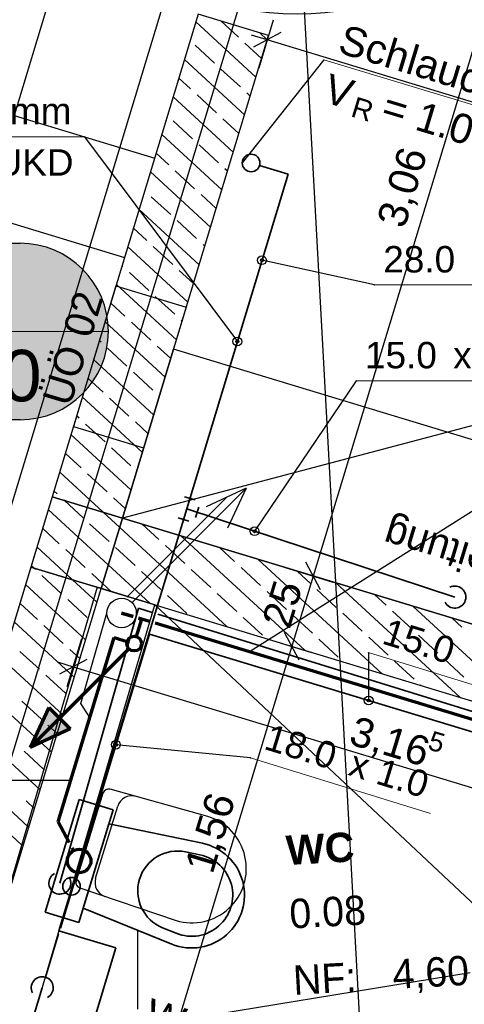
# Model space of a CAD drawing. Extents: x -181 to 1388, y 138 to 979.
# Tile 56 of 82: x 605 to 635, y 674 to 741. Entities that reach past the tile are written whole.
import ezdxf
from ezdxf.lldxf.tags import DXFTag

# ---------------------------------------------------------------- set-up
doc = ezdxf.new("R2010")
doc.units = 0
doc.layers.get('0').update_dxf_attribs({"lineweight": 25})
for name, color, linetype, lineweight, true_color in [('01AFU Allgemein Bemaßung', 7, 'Continuous', 25, 0x848484), ('20 Bodenaufbau - Gefällelinien', 7, 'Continuous', 25, 0x848484), ('20 Fundament', 7, 'Continuous', 25, 0x848484), ('20 Gitterwände', 7, 'Continuous', 25, 0x848484), ('20 Innenwände', 7, 'Continuous', 25, 0x848484), ('20 Möblierung', 7, 'Continuous', 25, 0x848484), ('20 Räume Innen', 7, 'Continuous', 25, 0x848484), ('20 Räume Zus Beschriftung', 7, 'Continuous', 25, 0x848484), ('A-0', 7, 'Continuous', 25, 0x848484), ('S_Abwasser_Entlueftung', 5, 'Nova_70', 25, 0x0000ff), ('S_Betriebswasser', 3, 'Buchstabe-B', 35, 0x00ff00), ('S_Einrichtung', 7, 'Continuous', 35, 0x9dff9d), ('S_Kaltwasser', 3, 'Continuous', 35, 0x00ff00), ('S_Mass', 150, 'Continuous', 25, 0x007fff), ('S_Schmutzwasser', 5, 'Continuous', 70, 0x0000ff), ('X_Mass', 150, 'Continuous', 25, 0x007fff)]:
    doc.layers.add(name, color=color, linetype=linetype, lineweight=lineweight, true_color=true_color)
for name, color, linetype, lineweight in [('02 Raster Gebäude', 7, 'Continuous', 25), ('S_Beschriftung', 7, 'Continuous', 25), ('S_Text', 7, 'Continuous', 25)]:
    doc.layers.add(name, color=color, linetype=linetype, lineweight=lineweight)
doc.styles.get("Standard").update_dxf_attribs({"font": 'arial.ttf'})
tags = doc.linetypes.add('Buchstabe-B', pattern='A,82,-6,["B",Standard,S=3.6,R=0,X=-3.6,Y=-1.8],-2', length=90).pattern_tags.tags
tags[15:16] = [DXFTag(74, 4), DXFTag(75, 0), DXFTag(340, '0'), DXFTag(46, 0.0), DXFTag(50, 0.0), DXFTag(44, 0.0), DXFTag(45, 0.0)]
tags[4:5] = [DXFTag(74, 4), DXFTag(75, 0), DXFTag(340, '0'), DXFTag(46, 0.0), DXFTag(50, 0.0), DXFTag(44, 0.0), DXFTag(45, 0.0)]
tags = doc.linetypes.add('fein_strichliert', pattern=[4, 1, -2, 1]).pattern_tags.tags
tags[8:9] = [DXFTag(74, 4), DXFTag(75, 0), DXFTag(340, '0'), DXFTag(46, 0.0), DXFTag(50, 0.0), DXFTag(44, 0.0), DXFTag(45, 0.0)]
tags[6:7] = [DXFTag(74, 4), DXFTag(75, 0), DXFTag(340, '0'), DXFTag(46, 0.0), DXFTag(50, 0.0), DXFTag(44, 0.0), DXFTag(45, 0.0)]
tags[4:5] = [DXFTag(74, 4), DXFTag(75, 0), DXFTag(340, '0'), DXFTag(46, 0.0), DXFTag(50, 0.0), DXFTag(44, 0.0), DXFTag(45, 0.0)]
tags = doc.linetypes.add('Nova_70', pattern='A,2,[130,ltypeshp.shx,S=1,R=-90,X=0,Y=1],2', length=4).pattern_tags.tags
tags[12:13] = [DXFTag(74, 4), DXFTag(75, 0), DXFTag(340, '0'), DXFTag(46, 0.0), DXFTag(50, 0.0), DXFTag(44, 0.0), DXFTag(45, 0.0)]
tags = doc.linetypes.add('Raster', pattern=[0.2, 0.1, -0.05, 0, -0.05]).pattern_tags.tags
tags[10:11] = [DXFTag(74, 4), DXFTag(75, 0), DXFTag(340, '0'), DXFTag(46, 1.0), DXFTag(50, 0.0), DXFTag(44, 0.0), DXFTag(45, 0.0)]
tags[8:9] = [DXFTag(74, 4), DXFTag(75, 0), DXFTag(340, '0'), DXFTag(46, 1.0), DXFTag(50, 0.0), DXFTag(44, 0.0), DXFTag(45, 0.0)]
tags[6:7] = [DXFTag(74, 4), DXFTag(75, 0), DXFTag(340, '0'), DXFTag(46, 1.0), DXFTag(50, 0.0), DXFTag(44, 0.0), DXFTag(45, 0.0)]
tags[4:5] = [DXFTag(74, 4), DXFTag(75, 0), DXFTag(340, '0'), DXFTag(46, 1.0), DXFTag(50, 0.0), DXFTag(44, 0.0), DXFTag(45, 0.0)]
tags = doc.linetypes.add('Strichlinie', pattern=[0.75, 0.5, -0.25]).pattern_tags.tags
tags[6:7] = [DXFTag(74, 4), DXFTag(75, 0), DXFTag(340, '0'), DXFTag(46, 1.0), DXFTag(50, 0.0), DXFTag(44, 0.0), DXFTag(45, 0.0)]
tags[4:5] = [DXFTag(74, 4), DXFTag(75, 0), DXFTag(340, '0'), DXFTag(46, 1.0), DXFTag(50, 0.0), DXFTag(44, 0.0), DXFTag(45, 0.0)]
tags = doc.linetypes.add('Öffnungslinie Tür Fenster', pattern=[0.115, 0.075, -0.04]).pattern_tags.tags
tags[6:7] = [DXFTag(74, 4), DXFTag(75, 0), DXFTag(340, '0'), DXFTag(46, 1.0), DXFTag(50, 0.0), DXFTag(44, 0.0), DXFTag(45, 0.0)]
tags[4:5] = [DXFTag(74, 4), DXFTag(75, 0), DXFTag(340, '0'), DXFTag(46, 1.0), DXFTag(50, 0.0), DXFTag(44, 0.0), DXFTag(45, 0.0)]

# ---------------------------------------------------------------- blocks, each defined once
blk = doc.blocks.new('Referenz-A07F5V09WF')
at = {"layer": '01AFU Allgemein Bemaßung', "lineweight": -2}
for p, q in [((642.862, 761.9), (625.095, 703.34)), ((622.379, 741.158), (621.39, 737.898)), ((622.906, 740.313), (621.035, 739.312)), ((621.971, 739.812), (620.894, 740.139)), ((681.345, 721.81), (621.971, 739.812)), ((625.595, 702.404), (624.595, 704.275)), ((623.181, 703.92), (626.441, 702.931)), ((625.095, 703.34), (623.643, 698.556)), ((624.143, 697.62), (623.144, 699.491)), ((608.352, 695.822), (609.34, 699.081)), ((621.73, 699.136), (624.989, 698.147)), ((623.643, 698.556), (614.59, 668.715)), ((607.683, 697.494), (608.76, 697.167)), ((609.695, 697.668), (607.825, 696.667)), ((608.76, 697.167), (669.348, 678.797))]:
    blk.add_line(p, q, dxfattribs=at)
at = {"layer": '02 Raster Gebäude', "linetype": 'Raster', "lineweight": -2, "ltscale": 56.250004}
for p, q in [((613.839, 936.464), (650.815, 260.979)), ((478.815, 276.287), (639.421, 805.981))]:
    blk.add_line(p, q, dxfattribs=at)
at = {"layer": '20 Bodenaufbau - Gefällelinien', "linetype": 'Öffnungslinie Tür Fenster', "lineweight": -2, "ltscale": 56.250004}
for p, q in [((671.051, 722.841), (612.107, 707.28)), ((614.323, 701.383), (636.937, 680.16)), ((635.775, 676.332), (605.509, 671.407))]:
    blk.add_line(p, q, dxfattribs=at)
at = {"layer": '20 Fundament', "linetype": 'Öffnungslinie Tür Fenster', "lineweight": -2, "ltscale": 56.250004}
for p, q in [((621.271, 763.354), (567.892, 587.302)), ((611.795, 757.948), (604.74, 734.678)), ((604.74, 734.678), (614.309, 731.777)), ((595.921, 729.963), (612.258, 725.01))]:
    blk.add_line(p, q, dxfattribs=at)
at = {"layer": '20 Gitterwände', "linetype": 'Strichlinie', "lineweight": -2, "ltscale": 56.250004}
blk.add_ellipse((624.03, 761.241), major_axis=(-4.842, -19.05), ratio=1, start_param=0, end_param=1.544563, dxfattribs=at)
at = {"layer": '20 Innenwände', "lineweight": -2}
for p, q in [((617.279, 741.57), (593.406, 662.835)), ((622.064, 740.119), (617.279, 741.57)), ((621.2, 737.269), (617.116, 741.034)), ((620.005, 740.003), (618.809, 741.106)), ((621.973, 739.82), (621.447, 740.306)), ((612.107, 707.28), (622.064, 740.119)), ((621.586, 738.545), (620.446, 739.596)), ((618.378, 738.239), (617.055, 739.459)), ((620.426, 734.718), (616.343, 738.483)), ((620.142, 736.612), (618.819, 737.832)), ((616.751, 736.474), (615.956, 737.207)), ((620.813, 735.994), (620.583, 736.205)), ((619.652, 732.167), (615.569, 735.932)), ((618.515, 734.847), (617.192, 736.068)), ((616.888, 733.083), (615.565, 734.303)), ((620.039, 733.442), (618.956, 734.441)), ((618.879, 729.615), (614.796, 733.38)), ((618.653, 731.456), (617.329, 732.676)), ((615.261, 731.319), (614.409, 732.105)), ((618.105, 727.064), (614.022, 730.829)), ((617.026, 729.692), (615.703, 730.912)), ((619.266, 730.891), (619.094, 731.049)), ((615.399, 727.927), (614.076, 729.147)), ((618.492, 728.34), (617.467, 729.285)), ((617.332, 724.513), (613.248, 728.278)), ((617.163, 726.3), (615.84, 727.521)), ((613.772, 726.163), (612.862, 727.002)), ((616.558, 721.961), (612.475, 725.727)), ((615.536, 724.536), (614.213, 725.756)), ((617.718, 725.788), (617.604, 725.894)), ((612.145, 724.398), (612.088, 724.451)), ((616.945, 723.237), (615.977, 724.129)), ((613.909, 722.772), (612.586, 723.992)), ((611.674, 723.086), (608.773, 713.516)), ((611.674, 723.086), (616.459, 721.635)), ((615.785, 719.41), (611.701, 723.175)), ((615.674, 721.145), (614.351, 722.365)), ((612.283, 721.007), (611.315, 721.9)), ((616.459, 721.635), (613.557, 712.065)), ((615.011, 716.859), (610.928, 720.624)), ((614.047, 719.38), (612.724, 720.6)), ((616.171, 720.686), (616.115, 720.738)), ((610.656, 719.243), (610.541, 719.348)), ((612.42, 717.616), (611.097, 718.836)), ((615.398, 718.135), (614.488, 718.973)), ((614.237, 714.308), (610.154, 718.073)), ((610.793, 715.851), (609.767, 716.797)), ((614.184, 715.989), (612.861, 717.209)), ((613.464, 711.756), (609.381, 715.521)), ((612.557, 714.224), (611.234, 715.445)), ((609.166, 714.087), (608.994, 714.246)), ((608.773, 713.516), (613.557, 712.065)), ((610.931, 712.46), (609.607, 713.68)), ((613.851, 713.032), (612.999, 713.818)), ((612.69, 709.205), (608.607, 712.97)), ((609.304, 710.696), (608.22, 711.695)), ((612.695, 710.833), (611.372, 712.053)), ((610.812, 707.673), (607.834, 710.419)), ((611.068, 709.069), (609.745, 710.289)), ((607.322, 708.731), (605.871, 703.946)), ((607.677, 708.931), (607.447, 709.143)), ((608.174, 708.473), (608.118, 708.525)), ((609.441, 707.304), (608.174, 708.473)), ((612.304, 707.929), (611.509, 708.662)), ((611.143, 704.103), (607.06, 707.868)), ((611.917, 706.654), (610.812, 707.673)), ((611.205, 705.677), (609.882, 706.898)), ((671.481, 689.278), (612.107, 707.28)), ((614.597, 705.815), (613.449, 706.873)), ((607.814, 705.54), (606.673, 706.592)), ((619.254, 699.888), (611.917, 706.654)), ((624.529, 698.289), (616.087, 706.074)), ((616.361, 704.188), (615.038, 705.408)), ((608.704, 703.087), (606.286, 705.316)), ((609.579, 703.913), (608.255, 705.133)), ((612.97, 704.05), (611.647, 705.271)), ((619.753, 704.325), (618.724, 705.274)), ((606.066, 703.887), (605.9, 704.041)), ((613.979, 701.488), (611.143, 704.103)), ((629.804, 696.69), (621.361, 704.474)), ((606.187, 703.776), (606.066, 703.887)), ((607.952, 702.149), (606.628, 703.369)), ((610.756, 702.827), (610.02, 703.506)), ((614.734, 702.424), (613.411, 703.644)), ((618.126, 702.561), (616.802, 703.781)), ((621.517, 702.698), (620.194, 703.919)), ((624.908, 702.836), (623.999, 703.674)), ((609.596, 699), (605.513, 702.765)), ((610.37, 701.551), (608.704, 703.087)), ((611.341, 702.287), (610.756, 702.827)), ((635.079, 695.09), (626.636, 702.875)), ((610.399, 702.573), (601.608, 672.653)), ((601.608, 672.653), (610.656, 702.495)), ((614.323, 701.383), (610.399, 702.573)), ((610.656, 702.495), (674.815, 683.042)), ((616.499, 700.797), (615.175, 702.017)), ((619.89, 700.934), (618.567, 702.154)), ((623.281, 701.072), (621.958, 702.292)), ((626.673, 701.209), (625.349, 702.429)), ((630.064, 701.346), (629.274, 702.075)), ((606.325, 700.384), (605.126, 701.489)), ((605.531, 671.464), (614.323, 701.383)), ((609.716, 700.522), (608.393, 701.742)), ((628.437, 699.582), (627.114, 700.802)), ((631.828, 699.72), (630.505, 700.94)), ((640.354, 693.491), (631.911, 701.275)), ((608.823, 696.449), (604.739, 700.214)), ((621.654, 699.307), (620.331, 700.527)), ((625.046, 699.445), (623.722, 700.665)), ((635.22, 699.857), (634.549, 700.476)), ((608.089, 698.757), (606.766, 699.977)), ((626.81, 697.818), (625.487, 699.038)), ((630.201, 697.955), (628.878, 699.175)), ((633.593, 698.093), (632.269, 699.313)), ((606.462, 696.993), (605.139, 698.213)), ((609.209, 697.724), (608.53, 698.351)), ((608.049, 693.897), (603.966, 697.662)), ((631.966, 696.328), (630.643, 697.548)), ((635.357, 696.466), (634.034, 697.686)), ((608.227, 695.366), (606.903, 696.586)), ((632.441, 695.89), (632.407, 695.922)), ((607.275, 691.346), (603.192, 695.111)), ((606.6, 693.602), (605.276, 694.822)), ((607.662, 692.622), (607.041, 693.195)), ((606.502, 688.795), (602.419, 692.56)), ((606.737, 690.21), (605.414, 691.43)), ((605.728, 686.244), (601.645, 690.009)), ((606.115, 687.519), (605.551, 688.039)), ((605.248, 685.055), (603.924, 686.275))]:
    blk.add_line(p, q, dxfattribs=at)
at = {"layer": '20 Möblierung', "lineweight": -2}
for p, q in [((612.107, 707.28), (615.589, 718.764)), ((674.921, 700.774), (615.589, 718.764)), ((671.439, 689.29), (612.107, 707.28)), ((617.937, 686.979), (611.28, 688.832)), ((610.789, 688.57), (608.955, 682.608)), ((610.288, 682.78), (611.795, 687.678)), ((609.214, 682.116), (615.761, 679.906))]:
    blk.add_line(p, q, dxfattribs=at)
for centre, major_axis, end_param in [((611.169, 688.449), (0.111, 0.383), 1.543455), ((612.751, 687.384), (0.268, 0.963), 1.543814), ((616.849, 683.443), (-1.088, -3.536), 3.141593), ((609.337, 682.495), (-0.383, 0.113), 1.543455), ((611.244, 682.486), (-0.956, 0.294), 1.543814)]:
    blk.add_ellipse(centre, major_axis=major_axis, ratio=1, start_param=0, end_param=end_param, dxfattribs=at)
at = {"layer": 'A-0', "linetype": 'Continuous', "lineweight": -2, "ltscale": 312.5}
for p, q in [((617.279, 741.57), (607.322, 708.731)), ((622.064, 740.119), (617.279, 741.57)), ((612.107, 707.28), (622.064, 740.119)), ((615.589, 718.764), (612.107, 707.28)), ((674.921, 700.774), (615.589, 718.764)), ((607.322, 708.731), (605.871, 703.946)), ((607.322, 708.731), (612.107, 707.28)), ((612.107, 707.28), (607.322, 708.731)), ((612.107, 707.28), (610.656, 702.495)), ((610.656, 702.495), (612.107, 707.28)), ((671.481, 689.278), (612.107, 707.28)), ((612.107, 707.28), (671.439, 689.29)), ((605.871, 703.946), (596.823, 674.104)), ((610.656, 702.495), (605.871, 703.946)), ((605.871, 703.946), (610.656, 702.495)), ((601.608, 672.653), (610.656, 702.495)), ((610.656, 702.495), (670.03, 684.493))]:
    blk.add_line(p, q, dxfattribs=at)
at = {"layer": '01AFU Allgemein Bemaßung', "linetype": 'ByBlock', "lineweight": -2, "ltscale": 40.625, "attachment_point": 1}
for s, insert, char_height, rotation in [('{\\fArial;3,06}', (629.398, 727.488), 2, 73.1224), ('{\\fArial;25}', (621.577, 700.239), 2, 73.1224), ('{\\fArial;3,16}', (628.016, 693.847), 2, 343.1324), ('{\\fArial;5}', (633.21, 692.836), 1.32, 343.1324), ('{\\fArial;1,56}', (616.329, 683.573), 2, 73.1224)]:
    blk.add_mtext(s, dxfattribs=dict(at, insert=insert, char_height=char_height, rotation=rotation))
at = {"layer": '20 Innenwände', "linetype": 'Continuous', "lineweight": -2, "ltscale": 56.250004, "char_height": 2, "attachment_point": 1, "rotation": 73.1324}
for s, insert in [('{\\fCentury Gothic;02}', (608.045, 720.022)), ('{\\fCentury Gothic;ÜÖ}', (606.638, 715.379))]:
    blk.add_mtext(s, dxfattribs=dict(at, insert=insert))
at = {"layer": '20 Räume Innen', "linetype": 'Continuous', "lineweight": -2, "ltscale": 40.625, "char_height": 2, "attachment_point": 1, "rotation": 3.1332}
for s, insert in [('{\\fArial|b1|i0;WC}', (623.191, 685.672)), ('{\\fCentury Gothic;0.08}', (623.427, 681.351)), ('{\\fCentury Gothic;4,60}', (630.444, 677.242)), ('{\\fCentury Gothic;NF:}', (623.674, 676.84))]:
    blk.add_mtext(s, dxfattribs=dict(at, insert=insert))
at = {"layer": '20 Räume Zus Beschriftung', "lineweight": -2, "insert": (643.367, 701.175), "char_height": 2, "attachment_point": 1, "rotation": 163.13422}
blk.add_mtext('{\\fCentury Gothic;Zubereitung}', dxfattribs=at)
blk = doc.blocks.new('Blockreferenz-A07F5V35WF')
at = {"color": 0, "linetype": 'Continuous', "lineweight": -2, "ltscale": 0.125}
for p, q in [((612.766, 701.529), (620.543, 709.306)), ((620.543, 709.306), (617.824, 708.038)), ((620.543, 709.306), (619.275, 706.587))]:
    blk.add_line(p, q, dxfattribs=at)
at = {"color": 0, "linetype": 'fein_strichliert', "lineweight": -2, "ltscale": 0.25}
blk.add_line((612.403, 701.892), (619.19, 708.678), dxfattribs=at)
at = {"color": 0, "linetype": 'Continuous', "lineweight": -2, "ltscale": 0.125}
blk.add_circle((612.059, 700.822), 1, dxfattribs=at)

msp = doc.modelspace()

# ---------------------------------------------------------------- hatches: boundary and pattern name
at = {"layer": 'S_Abwasser_Entlueftung', "ltscale": 0.25, "true_color": 0xfefefe}
msp.add_hatch(color=7, dxfattribs=at).paths.add_polyline_path([(592.242, 713.974), (605.154, 713.974), (605.503, 713.984), (605.85, 714.014), (606.196, 714.065), (606.538, 714.135), (606.875, 714.226), (607.206, 714.336), (607.53, 714.464), (607.847, 714.612), (608.154, 714.778), (608.451, 714.961), (608.737, 715.161), (609.011, 715.377), (609.271, 715.609), (609.518, 715.856), (609.75, 716.117), (609.967, 716.391), (610.167, 716.677), (610.35, 716.974), (610.516, 717.281), (610.663, 717.597), (610.792, 717.922), (610.902, 718.253), (610.992, 718.59), (611.063, 718.932), (611.113, 719.277), (611.144, 719.625), (611.154, 719.974), (611.144, 720.323), (611.113, 720.67), (611.063, 721.016), (610.992, 721.357), (610.902, 721.695), (610.792, 722.026), (610.663, 722.35), (610.516, 722.666), (610.35, 722.974), (610.167, 723.271), (609.967, 723.557), (609.75, 723.83), (609.518, 724.091), (609.271, 724.338), (609.011, 724.57), (608.737, 724.786), (608.451, 724.987), (608.154, 725.17), (607.847, 725.335), (607.53, 725.483), (607.206, 725.612), (606.875, 725.722), (606.538, 725.812), (606.196, 725.883), (605.85, 725.933), (605.503, 725.964), (605.154, 725.974), (592.242, 725.974), (591.893, 725.964), (591.545, 725.933), (591.2, 725.883), (590.858, 725.812), (590.521, 725.722), (590.19, 725.612), (589.865, 725.483), (589.549, 725.335), (589.242, 725.17), (588.945, 724.987), (588.659, 724.786), (588.385, 724.57), (588.124, 724.338), (587.878, 724.091), (587.646, 723.83), (587.429, 723.557), (587.229, 723.271), (587.046, 722.974), (586.88, 722.666), (586.733, 722.35), (586.604, 722.026), (586.494, 721.695), (586.404, 721.357), (586.333, 721.016), (586.282, 720.67), (586.252, 720.323), (586.242, 719.974), (586.252, 719.625), (586.282, 719.277), (586.333, 718.932), (586.404, 718.59), (586.494, 718.253), (586.604, 717.922), (586.733, 717.597), (586.88, 717.281), (587.046, 716.974), (587.229, 716.677), (587.429, 716.391), (587.646, 716.117), (587.878, 715.856), (588.124, 715.609), (588.385, 715.377), (588.659, 715.161), (588.945, 714.961), (589.242, 714.778), (589.549, 714.612), (589.865, 714.464), (590.19, 714.336), (590.521, 714.226), (590.858, 714.135), (591.2, 714.065), (591.545, 714.014), (591.893, 713.984)])

# ---------------------------------------------------------------- linework, layer by layer
at = {"layer": 'S_Abwasser_Entlueftung', "linetype": 'Continuous'}
for p, q in [((592.242, 725.974), (605.154, 725.974)), ((605.154, 713.974), (592.242, 713.974))]:
    msp.add_line(p, q, dxfattribs=at)
at = {"layer": 'S_Abwasser_Entlueftung', "linetype": 'Continuous', "lineweight": 18}
msp.add_line((586.242, 719.974), (611.154, 719.974), dxfattribs=at)
at = {"layer": 'S_Abwasser_Entlueftung', "ltscale": 0.25}
for p, q in [((609.288, 694.678), (611.059, 700.822)), ((611.553, 699.154), (609.903, 693.714)), ((612.433, 698.886), (611.553, 699.154)), ((609.903, 693.714), (609.288, 694.678))]:
    msp.add_line(p, q, dxfattribs=at)
msp.add_circle((612.059, 700.822), 1, dxfattribs=at)
at = {"layer": 'S_Abwasser_Entlueftung', "linetype": 'Continuous'}
for major_axis in [(6, 0), (0, -6)]:
    msp.add_ellipse((605.154, 719.974), major_axis=major_axis, ratio=1, start_param=0, end_param=1.570796, dxfattribs=at)
at = {"layer": 'S_Beschriftung'}
msp.add_line((625.833, 738.452), (620.273, 731.44), dxfattribs=at)
at = {"layer": 'S_Beschriftung', "lineweight": 18}
msp.add_line((625.833, 738.452), (654.837, 729.685), dxfattribs=at)
at = {"layer": 'S_Beschriftung'}
msp.add_circle((625.833, 738.452), 0.01, dxfattribs=at)
at = {"layer": 'S_Betriebswasser', "ltscale": 0.35}
for p, q in [((623.385, 730.678), (621.447, 731.266)), ((616.489, 707.905), (623.385, 730.678)), ((607.778, 679.211), (616.489, 707.905)), ((634.743, 701.907), (616.489, 707.905)), ((611.657, 678.035), (607.778, 679.211)), ((582.258, 581.089), (611.657, 678.035))]:
    msp.add_line(p, q, dxfattribs=at)
at = {"layer": 'S_Betriebswasser', "linetype": 'Continuous'}
for p, q in [((617.066, 708.514), (616.348, 708.731)), ((617.085, 707.315), (617.319, 708.027)), ((615.913, 707.296), (616.63, 707.078))]:
    msp.add_line(p, q, dxfattribs=at)
msp.add_ellipse((634.743, 701.907), major_axis=(-0.669, -0.338), ratio=1, start_param=0, end_param=4.712389, dxfattribs=at)
at = {"layer": 'S_Einrichtung', "linetype": 'fein_strichliert', "ltscale": 0.35}
for p, q in [((609.179, 688.128), (606.858, 680.472)), ((611.476, 687.432), (609.179, 688.128)), ((609.155, 679.776), (611.476, 687.432)), ((606.858, 680.472), (609.155, 679.776))]:
    msp.add_line(p, q, dxfattribs=at)
at = {"layer": 'S_Einrichtung'}
for p, q in [((609.445, 680.733), (611.186, 686.475)), ((611.186, 686.475), (617.553, 685.156)), ((616.417, 684.575), (617.392, 684.372)), ((615.472, 678.294), (609.445, 680.733)), ((615.774, 679.035), (614.85, 679.408))]:
    msp.add_line(p, q, dxfattribs=at)
msp.add_circle((620.873, 731.44), 0.6, dxfattribs=at)
for centre, major_axis, end_param in [((615.866, 681.921), (0.551, 2.654), 2.962283), ((616.823, 681.631), (-1.351, -3.337), 3.32189), ((616.823, 681.631), (-1.049, -2.596), 3.320902)]:
    msp.add_ellipse(centre, major_axis=major_axis, ratio=1, start_param=0, end_param=end_param, dxfattribs=at)
at = {"layer": 'S_Kaltwasser'}
for p, q in [((613.201, 701.145), (607.853, 682.448)), ((614.14, 700.855), (613.201, 701.145)), ((645.631, 691.133), (614.522, 700.737)), ((613.954, 699.393), (607.887, 679.387)), ((640.782, 691.258), (613.954, 699.393)), ((607.771, 679.004), (606.873, 676.044)), ((606.656, 675.327), (579.074, 584.373))]:
    msp.add_line(p, q, dxfattribs=at)
msp.add_circle((608.645, 682.23), 0.6, dxfattribs=at)
for centre, major_axis in [((607.853, 682.448), (-0.364, 0.656)), ((606.656, 675.327), (0.354, -0.661))]:
    msp.add_ellipse(centre, major_axis=major_axis, ratio=1, start_param=0, end_param=4.712389, dxfattribs=at)
at = {"layer": 'S_Mass', "lineweight": 18}
for p, q in [((598.124, 733.227), (609.524, 733.227)), ((629.269, 723.14), (642.284, 723.14)), ((628.027, 716.618), (640.851, 716.618)), ((628.873, 698.133), (641.126, 694.35)), ((620.837, 690.96), (633.09, 687.177))]:
    msp.add_line(p, q, dxfattribs=at)
at = {"layer": 'S_Mass'}
for p, q in [((609.524, 733.227), (619.937, 719.292)), ((629.269, 723.14), (621.61, 724.824)), ((628.027, 716.618), (621.109, 706.387)), ((628.873, 698.133), (628.873, 694.869)), ((620.837, 690.96), (611.669, 691.86))]:
    msp.add_line(p, q, dxfattribs=at)
for centre, radius in [((609.524, 733.227), 0.01), ((621.61, 724.824), 0.3), ((621.61, 724.824), 0.1), ((629.269, 723.14), 0.01), ((619.937, 719.292), 0.3), ((619.937, 719.292), 0.1), ((628.027, 716.618), 0.01), ((621.109, 706.387), 0.3), ((621.109, 706.387), 0.1), ((628.873, 698.133), 0.01), ((628.873, 694.869), 0.3), ((628.873, 694.869), 0.1), ((611.669, 691.86), 0.3), ((611.669, 691.86), 0.1), ((620.837, 690.96), 0.01)]:
    msp.add_circle(centre, radius, dxfattribs=at)
at = {"layer": 'S_Schmutzwasser'}
for p, q in [((612.834, 700.587), (612.059, 700.822)), ((612.059, 700.822), (612.833, 700.586)), ((613.417, 700.407), (613.057, 699.218)), ((613.955, 700.247), (613.216, 700.471)), ((613.216, 700.469), (613.417, 700.407)), ((642.562, 691.572), (614.338, 700.131)), ((607.748, 686.607), (611.553, 699.154)), ((611.553, 699.154), (612.433, 698.886)), ((612.558, 698.386), (605.842, 691.67)), ((607.11, 694.389), (605.842, 691.67)), ((607.11, 694.389), (608.561, 692.938)), ((608.561, 692.938), (605.842, 691.67)), ((608.497, 685.206), (607.748, 686.607)), ((608.79, 684.658), (608.685, 684.853))]:
    msp.add_line(p, q, dxfattribs=at)
for centre, radius in [((612.912, 698.74), 0.5), ((609.167, 683.952), 0.8)]:
    msp.add_circle(centre, radius, dxfattribs=at)
msp.add_solid([(608.561, 692.938), (605.842, 691.67), (607.11, 694.389)], dxfattribs=at)
at = {"layer": 'S_Text'}
msp.add_line((613.155, 673.87), (613.155, 679.231), dxfattribs=at)
at = {"layer": 'X_Mass'}
for p, q in [((646.244, 714.264), (620.773, 698.179)), ((603.669, 689.448), (608.61, 689.448))]:
    msp.add_line(p, q, dxfattribs=at)

# ---------------------------------------------------------------- block references
at = {"color": 8, "lineweight": 25, "ltscale": 1250, "true_color": 0x808080}
msp.add_blockref('Referenz-A07F5V09WF', (0, 0), dxfattribs=at)
at = {"layer": 'S_Abwasser_Entlueftung', "ltscale": 0.125}
msp.add_blockref('Blockreferenz-A07F5V35WF', (0, 0), dxfattribs=at)

# ---------------------------------------------------------------- texts
at = {"layer": 'S_Abwasser_Entlueftung', "ltscale": 0.25, "insert": (591.394, 718.724), "char_height": 3.5, "attachment_point": 1}
msp.add_mtext('{\\fArial;DN100}', dxfattribs=at)
at = {"layer": 'S_Beschriftung', "attachment_point": 1, "rotation": 343.18}
for s, insert, char_height in [('{\\fArial;Schlauchanschluss}', (627.267, 740.892), 2), ('{\\fArial;V}', (626.254, 737.542), 2), ('{\\fArial;R}', (627.989, 735.972), 1.4), ('{\\fArial; = 1.00 l/s  h=1.25 m}', (629.458, 736.573), 2)]:
    msp.add_mtext(s, dxfattribs=dict(at, insert=insert, char_height=char_height))
at = {"layer": 'S_Mass', "char_height": 1.8, "attachment_point": 1}
for s, insert in [('{\\fArial;-700 mm}', (598.724, 735.877)), ('{\\fArial;von UKD}', (598.724, 732.377)), ('{\\fArial;28.0}', (629.869, 725.79)), ('{\\fArial;15.0}', (628.627, 719.268)), ('{\\fArial;x 1.0}', (634.631, 719.268))]:
    msp.add_mtext(s, dxfattribs=dict(at, insert=insert))
at = {"layer": 'S_Mass', "char_height": 1.8, "attachment_point": 1, "rotation": 342.84}
for s, insert in [('{\\fArial;15.0}', (630.228, 700.488)), ('{\\fArial;18.0}', (622.192, 693.316)), ('{\\fArial;x 1.0}', (627.929, 691.544))]:
    msp.add_mtext(s, dxfattribs=dict(at, insert=insert))
at = {"layer": 'S_Text', "insert": (614.084, 674.634), "char_height": 2, "attachment_point": 1, "rotation": 343.14}
msp.add_mtext('{\\fArial;WC mit Hygienestation}', dxfattribs=at)

doc.saveas('drawing.dxf')
